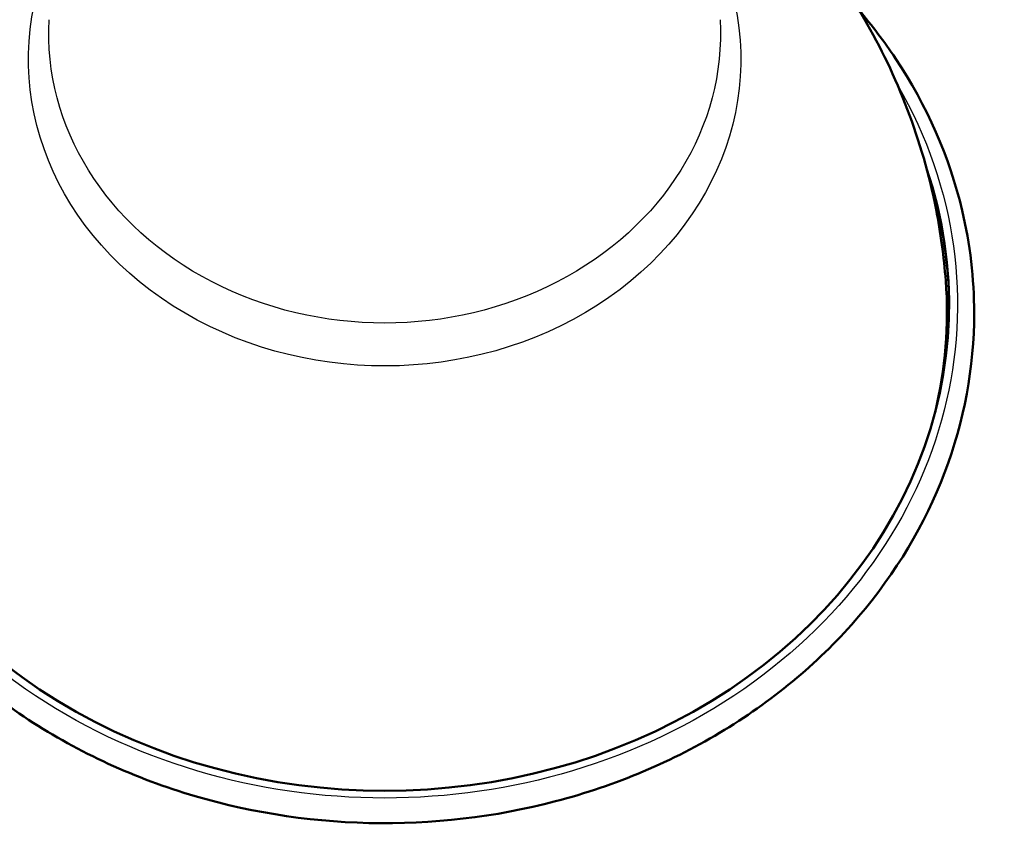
# Model space of a CAD drawing. Header units: millimetres. Extents: x 70 to 1011, y -602 to 1647.
# Tile 55 of 93: x 161 to 279, y 1205 to 1302. Entities that reach past the tile are written whole.
import ezdxf

# ---------------------------------------------------------------- set-up
doc = ezdxf.new("R2010")
doc.units = ezdxf.units.MM
doc.header["$LTSCALE"] = 0.75
doc.layers.add('Visible', color=7, linetype='Continuous', lineweight=50)
doc.layers.add('Visible Narrow', color=7, linetype='Continuous', lineweight=25)

msp = doc.modelspace()

# ---------------------------------------------------------------- linework, layer by layer
at = {"layer": 'Visible', "extrusion": (9e-16, -0.507538, -0.861629)}
msp.add_arc((205.08, -780.93, -1173.01), 67.5, 343.7491, 196.2509, dxfattribs=at)
at = {"layer": 'Visible', "extrusion": (8.1e-14, -0.507538, -0.861629)}
msp.add_arc((205.08, -780.93, -1172.26), 67.5, 345.2087, 359.8125, dxfattribs=at)
at = {"layer": 'Visible', "extrusion": (-2.79e-14, -0.507538, -0.861629)}
msp.add_arc((205.08, -780.93, -1171.03), 67.25, 356.172, 11.8434, dxfattribs=at)
at = {"layer": 'Visible'}
for points, knots in [([(253.58, 1314.45, 617.81), (256.8, 1310.92, 617.1), (259.81, 1306.89, 616.34), (266.35, 1295.69, 614.33), (269.39, 1287.91, 613.04), (271.57, 1276.82, 611.27), (271.96, 1273.96, 610.81), (272.18, 1271.08, 610.36)], [5.6175593, 5.6175593, 5.6175593, 5.6175593, 5.8170444, 5.8170444, 6.1155449, 6.1155449, 6.2163738, 6.2163738, 6.2163738, 6.2163738]), ([(275.58, 1267.21, 612.63), (275.58, 1260.73, 616.3), (274.38, 1254.25, 619.97), (269.69, 1241.94, 626.96), (266.21, 1236.11, 630.28), (257.29, 1225.67, 636.23), (251.84, 1221.08, 638.86), (239.56, 1213.58, 643.15), (232.71, 1210.69, 644.81), (218.29, 1206.91, 646.98), (210.73, 1206.03, 647.48), (195.67, 1206.38, 647.28), (188.16, 1207.61, 646.58), (173.99, 1212.05, 644.03), (167.31, 1215.27, 642.18), (155.47, 1223.36, 637.55), (150.31, 1228.23, 634.77), (142.03, 1239.13, 628.56), (138.91, 1245.16, 625.13), (135.04, 1257.73, 618), (134.27, 1264.27, 614.29), (135.14, 1277.23, 606.95), (136.77, 1283.63, 603.32), (141.76, 1294.56, 597.11), (144.75, 1299.22, 594.45), (148.37, 1303.46, 592.04)], [0, 0, 0, 0, 0.316925, 0.316925, 0.634808, 0.634808, 0.95457, 0.95457, 1.275754, 1.275754, 1.59761, 1.59761, 1.919625, 1.919625, 2.241411, 2.241411, 2.562411, 2.562411, 2.881851, 2.881851, 3.199444, 3.199444, 3.516405, 3.516405, 3.775499, 3.775499, 3.775499, 3.775499]), ([(261.8, 1303.46, 592.04), (263.38, 1301.61, 593.09), (264.84, 1299.68, 594.19), (269.92, 1292.05, 598.54), (272.63, 1285.88, 602.04), (275.1, 1275.46, 607.95), (275.58, 1271.33, 610.29), (275.58, 1267.21, 612.63)], [5.6492788, 5.6492788, 5.6492788, 5.6492788, 5.7624351, 5.7624351, 6.0815247, 6.0815247, 6.2831853, 6.2831853, 6.2831853, 6.2831853])]:
    msp.add_open_spline(points, degree=3, knots=knots, dxfattribs=at)
at = {"layer": 'Visible Narrow', "extrusion": (-3e-16, -0.507538, -0.861629)}
msp.add_arc((205.08, -780.93, -1230.86), 42.59, 340.1883, 199.5645, dxfattribs=at)
at = {"layer": 'Visible Narrow', "extrusion": (7e-16, -0.507538, -0.861629)}
msp.add_arc((205.08, -780.93, -1236.85), 40.16, 357.204, 182.796, dxfattribs=at)
at = {"layer": 'Visible Narrow', "extrusion": (-1.2e-15, -0.507538, -0.861629)}
msp.add_arc((205.08, -780.93, -1173.01), 68.5, 333.5355, 206.4645, dxfattribs=at)

doc.saveas('drawing.dxf')
